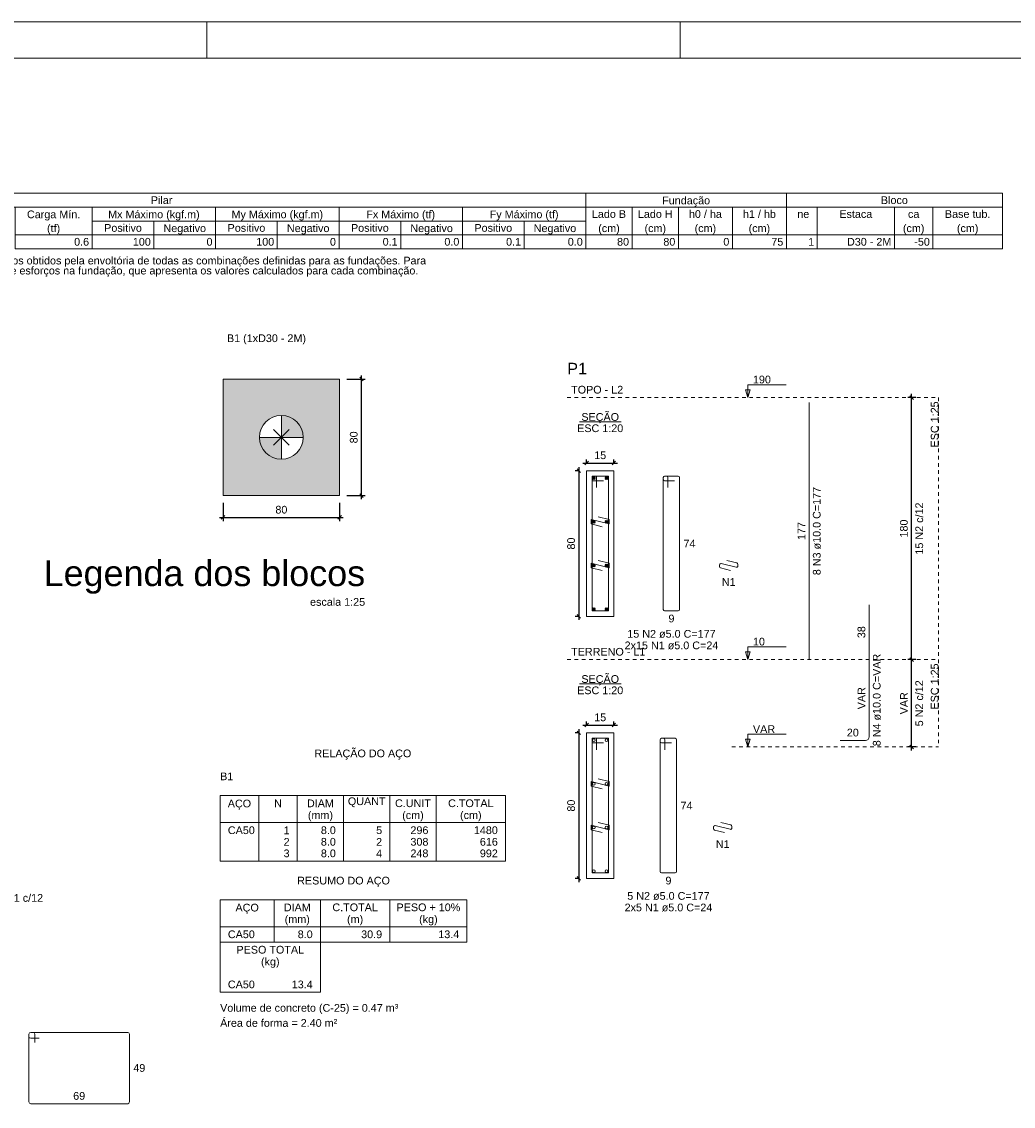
# Model space of a CAD drawing. Header units: millimetres. Extents: x 37.1 to 121.2, y 27.3 to 86.7.
# Tile 8 of 9: x 66 to 93.2, y 56.9 to 86.7. Entities that reach past the tile are written whole.
import ezdxf

# ---------------------------------------------------------------- set-up
doc = ezdxf.new("R2010")
doc.units = ezdxf.units.MM
doc.header["$MEASUREMENT"] = 0
doc.linetypes.add('Dashed', pattern=[0.75, 0.5, -0.25])
doc.layers.get('0').update_dxf_attribs({"lineweight": 5})
for name, color, linetype, lineweight in [('Descrição da armadura', 7, 'Continuous', 5), ('DT-Barras na forma', 1, 'Continuous', 20), ('DT-Barras no corte', 5, 'Continuous', 5), ('DT-Barras rebatidas', 1, 'Continuous', 20), ('DT-Cotas', 7, 'Continuous', 5), ('DT-Forma', 5, 'Continuous', 5), ('DT-Pontilhado', 7, 'Dashed', 5), ('DT-Relação do aço', 7, 'Continuous', 5), ('DT-Textos', 7, 'Continuous', 5), ('DT-Título', 114, 'Continuous', 20), ('LC-Cotas', 7, 'Continuous', 5), ('LC-Eixos', 7, 'Continuous', 5), ('LC-Estacas dos blocos', 252, 'Continuous', 5), ('LC-Hachuras dos blocos', 43, 'Continuous', 5), ('LC-Seção das fundações', 7, 'Continuous', 5), ('LC-Tabelas', 1, 'Continuous', 20), ('LC-Textos', 114, 'Continuous', 20), ('LC-Textos das tabelas', 5, 'Continuous', 5), ('PRANCHA 01', 7, 'Continuous', 20), ('Textos armaduras', 7, 'Continuous', 5)]:
    doc.layers.add(name, color=color, linetype=linetype, lineweight=lineweight)
doc.styles.add('Arial', font='arial.ttf')
doc.dimstyles.new('UM_20.000000', dxfattribs={"dimtxt": 0.18, "dimasz": 0.1, "dimexe": 0.1, "dimexo": 0.2, "dimgap": 0, "dimtad": 1, "dimtih": 1, "dimtoh": 1, "dimdec": 1, "dimlfac": 20, "dimzin": 0, "dimdsep": 46, "dimtxsty": 'Standard', "dimcen": 0.09, "dimdle": 0.1, "dimadec": 1, "dimazin": 2, "dimtfac": 1, "dimtdec": 4, "dimtofl": 0, "dimtmove": 0, "dimatfit": 3, "dimfxl": 1, "dimtolj": 1, "dimarcsym": 0})
doc.dimstyles.new('UM_25.000000', dxfattribs={"dimtxt": 0.18, "dimasz": 0.1, "dimexe": 0.1, "dimexo": 0.2, "dimgap": 0, "dimtad": 1, "dimtih": 1, "dimtoh": 1, "dimdec": 1, "dimlfac": 25, "dimzin": 0, "dimdsep": 46, "dimtxsty": 'Standard', "dimcen": 0.09, "dimdle": 0.1, "dimadec": 1, "dimazin": 2, "dimtfac": 1, "dimtdec": 4, "dimtofl": 0, "dimtmove": 0, "dimatfit": 3, "dimfxl": 1, "dimtolj": 1, "dimarcsym": 0})

# ---------------------------------------------------------------- blocks, each defined once
blk = doc.blocks.new('_Oblique')
at = {"color": 0, "linetype": 'ByBlock', "lineweight": -2}
blk.add_line((-0.5, -0.5), (0.5, 0.5), dxfattribs=at)
blk = doc.blocks.new('*D930')
at = {"layer": 'Defpoints', "color": 0, "transparency": 16777216}
for p in [(71.524, 73.644), (74.724, 73.644), (74.724, 73.044)]:
    blk.add_point(p, dxfattribs=at)
at = {"layer": 'LC-Cotas', "color": 0, "lineweight": -2, "transparency": 16777216}
for p, q in [((71.524, 73.444), (71.524, 72.944)), ((74.724, 73.444), (74.724, 72.944)), ((71.424, 73.044), (74.824, 73.044))]:
    blk.add_line(p, q, dxfattribs=at)
at = {"layer": 'LC-Cotas', "color": 0, "lineweight": -2, "transparency": 16777216, "xscale": 0.1, "yscale": 0.1, "zscale": 0.1, "rotation": 180}
blk.add_blockref('_Oblique', (71.524, 73.044), dxfattribs=at)
at = {"layer": 'LC-Cotas', "color": 0, "lineweight": -2, "transparency": 16777216, "xscale": 0.1, "yscale": 0.1, "zscale": 0.1}
blk.add_blockref('_Oblique', (74.724, 73.044), dxfattribs=at)
at = {"layer": 'LC-Cotas', "color": 7, "transparency": 16777216, "insert": (73.124, 73.256), "char_height": 0.2118, "attachment_point": 5, "rotation": 0.0057, "style": 'Arial'}
blk.add_mtext('\\A1;80', dxfattribs=at)
blk = doc.blocks.new('*D931')
at = {"layer": 'Defpoints', "color": 0, "transparency": 16777216}
for p in [(74.724, 76.844), (75.324, 76.844), (74.724, 73.644)]:
    blk.add_point(p, dxfattribs=at)
at = {"layer": 'LC-Cotas', "color": 0, "lineweight": -2, "transparency": 16777216}
for p, q in [((75.324, 73.544), (75.324, 76.944)), ((74.924, 76.844), (75.424, 76.844)), ((74.924, 73.644), (75.424, 73.644))]:
    blk.add_line(p, q, dxfattribs=at)
at = {"layer": 'LC-Cotas', "color": 0, "lineweight": -2, "transparency": 16777216, "xscale": 0.1, "yscale": 0.1, "zscale": 0.1}
for p, rotation in [((75.324, 76.844), 90), ((75.324, 73.644), 270)]:
    blk.add_blockref('_Oblique', p, dxfattribs=dict(at, rotation=rotation))
at = {"layer": 'LC-Cotas', "color": 7, "transparency": 16777216, "insert": (75.112, 75.244), "char_height": 0.2118, "attachment_point": 5, "rotation": 90, "style": 'Arial'}
blk.add_mtext('\\A1;80', dxfattribs=at)
blk = doc.blocks.new('*D990')
at = {"layer": 'Defpoints', "color": 0, "transparency": 16777216}
for p in [(81.503, 74.327), (81.292, 70.327), (81.503, 70.327)]:
    blk.add_point(p, dxfattribs=at)
at = {"layer": 'DT-Cotas', "color": 0, "lineweight": -2, "transparency": 16777216}
for p, q in [((81.303, 74.327), (81.192, 74.327)), ((81.292, 74.427), (81.292, 70.227)), ((81.303, 70.327), (81.192, 70.327))]:
    blk.add_line(p, q, dxfattribs=at)
at = {"layer": 'DT-Cotas', "color": 0, "lineweight": -2, "transparency": 16777216, "xscale": 0.1, "yscale": 0.1, "zscale": 0.1}
for p, rotation in [((81.292, 74.327), 90), ((81.292, 70.327), 270)]:
    blk.add_blockref('_Oblique', p, dxfattribs=dict(at, rotation=rotation))
at = {"layer": 'DT-Cotas', "color": 7, "transparency": 16777216, "insert": (81.08, 72.327), "char_height": 0.2118, "attachment_point": 5, "rotation": 90, "style": 'Arial'}
blk.add_mtext('\\A1;80', dxfattribs=at)
blk = doc.blocks.new('*D991')
at = {"layer": 'Defpoints', "color": 0, "transparency": 16777216}
for p in [(82.253, 74.539), (81.503, 74.327), (82.253, 74.327)]:
    blk.add_point(p, dxfattribs=at)
at = {"layer": 'DT-Cotas', "color": 0, "lineweight": -2, "transparency": 16777216}
for p, q in [((81.403, 74.539), (82.353, 74.539)), ((81.503, 74.527), (81.503, 74.639)), ((82.253, 74.527), (82.253, 74.639))]:
    blk.add_line(p, q, dxfattribs=at)
at = {"layer": 'DT-Cotas', "color": 0, "lineweight": -2, "transparency": 16777216, "xscale": 0.1, "yscale": 0.1, "zscale": 0.1, "rotation": 180}
blk.add_blockref('_Oblique', (81.503, 74.539), dxfattribs=at)
at = {"layer": 'DT-Cotas', "color": 0, "lineweight": -2, "transparency": 16777216, "xscale": 0.1, "yscale": 0.1, "zscale": 0.1}
blk.add_blockref('_Oblique', (82.253, 74.539), dxfattribs=at)
at = {"layer": 'DT-Cotas', "color": 7, "transparency": 16777216, "insert": (81.878, 74.751), "char_height": 0.2118, "attachment_point": 5, "rotation": 0.0057, "style": 'Arial'}
blk.add_mtext('\\A1;15', dxfattribs=at)
blk = doc.blocks.new('*D984')
at = {"layer": 'Defpoints', "color": 0, "transparency": 16777216}
for p in [(90.43, 76.339), (90.748, 76.339), (90.748, 69.139)]:
    blk.add_point(p, dxfattribs=at)
at = {"layer": 'DT-Cotas', "color": 0, "lineweight": -2, "transparency": 16777216}
for p, q in [((90.548, 76.339), (90.33, 76.339)), ((90.43, 69.039), (90.43, 76.439)), ((90.548, 69.139), (90.33, 69.139))]:
    blk.add_line(p, q, dxfattribs=at)
at = {"layer": 'DT-Cotas', "color": 0, "lineweight": -2, "transparency": 16777216, "xscale": 0.1, "yscale": 0.1, "zscale": 0.1}
for p, rotation in [((90.43, 76.339), 90), ((90.43, 69.139), 270)]:
    blk.add_blockref('_Oblique', p, dxfattribs=dict(at, rotation=rotation))
blk = doc.blocks.new('*D985')
at = {"layer": 'Defpoints', "color": 0, "transparency": 16777216}
for p in [(90.43, 76.339), (90.748, 76.339), (90.748, 69.139)]:
    blk.add_point(p, dxfattribs=at)
at = {"layer": 'DT-Cotas', "color": 0, "lineweight": -2, "transparency": 16777216}
for p, q in [((90.548, 76.339), (90.33, 76.339)), ((90.43, 69.039), (90.43, 76.439)), ((90.548, 69.139), (90.33, 69.139))]:
    blk.add_line(p, q, dxfattribs=at)
at = {"layer": 'DT-Cotas', "color": 0, "lineweight": -2, "transparency": 16777216, "xscale": 0.1, "yscale": 0.1, "zscale": 0.1}
for p, rotation in [((90.43, 76.339), 90), ((90.43, 69.139), 270)]:
    blk.add_blockref('_Oblique', p, dxfattribs=dict(at, rotation=rotation))
blk = doc.blocks.new('*D986')
at = {"layer": 'Defpoints', "color": 0, "transparency": 16777216}
for p in [(81.503, 67.127), (81.292, 63.127), (81.503, 63.127)]:
    blk.add_point(p, dxfattribs=at)
at = {"layer": 'DT-Cotas', "color": 0, "lineweight": -2, "transparency": 16777216}
for p, q in [((81.303, 67.127), (81.192, 67.127)), ((81.292, 67.227), (81.292, 63.027)), ((81.303, 63.127), (81.192, 63.127))]:
    blk.add_line(p, q, dxfattribs=at)
at = {"layer": 'DT-Cotas', "color": 0, "lineweight": -2, "transparency": 16777216, "xscale": 0.1, "yscale": 0.1, "zscale": 0.1}
for p, rotation in [((81.292, 67.127), 90), ((81.292, 63.127), 270)]:
    blk.add_blockref('_Oblique', p, dxfattribs=dict(at, rotation=rotation))
at = {"layer": 'DT-Cotas', "color": 7, "transparency": 16777216, "insert": (81.08, 65.127), "char_height": 0.2118, "attachment_point": 5, "rotation": 90, "style": 'Arial'}
blk.add_mtext('\\A1;80', dxfattribs=at)
blk = doc.blocks.new('*D987')
at = {"layer": 'Defpoints', "color": 0, "transparency": 16777216}
for p in [(81.503, 67.127), (82.253, 67.339), (82.253, 67.127)]:
    blk.add_point(p, dxfattribs=at)
at = {"layer": 'DT-Cotas', "color": 0, "lineweight": -2, "transparency": 16777216}
for p, q in [((81.503, 67.327), (81.503, 67.439)), ((82.253, 67.327), (82.253, 67.439)), ((81.403, 67.339), (82.353, 67.339))]:
    blk.add_line(p, q, dxfattribs=at)
at = {"layer": 'DT-Cotas', "color": 0, "lineweight": -2, "transparency": 16777216, "xscale": 0.1, "yscale": 0.1, "zscale": 0.1, "rotation": 180}
blk.add_blockref('_Oblique', (81.503, 67.339), dxfattribs=at)
at = {"layer": 'DT-Cotas', "color": 0, "lineweight": -2, "transparency": 16777216, "xscale": 0.1, "yscale": 0.1, "zscale": 0.1}
blk.add_blockref('_Oblique', (82.253, 67.339), dxfattribs=at)
at = {"layer": 'DT-Cotas', "color": 7, "transparency": 16777216, "insert": (81.878, 67.551), "char_height": 0.2118, "attachment_point": 5, "rotation": 0.0057, "style": 'Arial'}
blk.add_mtext('\\A1;15', dxfattribs=at)
blk = doc.blocks.new('*D988')
at = {"layer": 'Defpoints', "color": 0, "transparency": 16777216}
for p in [(90.43, 69.139), (90.748, 69.139), (90.748, 66.739)]:
    blk.add_point(p, dxfattribs=at)
at = {"layer": 'DT-Cotas', "color": 0, "lineweight": -2, "transparency": 16777216}
for p, q in [((90.548, 69.139), (90.33, 69.139)), ((90.43, 66.639), (90.43, 69.239)), ((90.548, 66.739), (90.33, 66.739))]:
    blk.add_line(p, q, dxfattribs=at)
at = {"layer": 'DT-Cotas', "color": 0, "lineweight": -2, "transparency": 16777216, "xscale": 0.1, "yscale": 0.1, "zscale": 0.1}
for p, rotation in [((90.43, 69.139), 90), ((90.43, 66.739), 270)]:
    blk.add_blockref('_Oblique', p, dxfattribs=dict(at, rotation=rotation))
blk = doc.blocks.new('*D989')
at = {"layer": 'Defpoints', "color": 0, "transparency": 16777216}
for p in [(90.43, 69.139), (90.748, 69.139), (90.748, 66.739)]:
    blk.add_point(p, dxfattribs=at)
at = {"layer": 'DT-Cotas', "color": 0, "lineweight": -2, "transparency": 16777216}
for p, q in [((90.548, 69.139), (90.33, 69.139)), ((90.43, 66.639), (90.43, 69.239)), ((90.548, 66.739), (90.33, 66.739))]:
    blk.add_line(p, q, dxfattribs=at)
at = {"layer": 'DT-Cotas', "color": 0, "lineweight": -2, "transparency": 16777216, "xscale": 0.1, "yscale": 0.1, "zscale": 0.1}
for p, rotation in [((90.43, 69.139), 90), ((90.43, 66.739), 270)]:
    blk.add_blockref('_Oblique', p, dxfattribs=dict(at, rotation=rotation))

msp = doc.modelspace()

# ---------------------------------------------------------------- hatches: boundary and pattern name
at = {"layer": 'LC-Estacas dos blocos', "linetype": 'Continuous'}
for points in [[(73.7034, 75.3997), (73.6434, 75.5444), (73.5481, 75.6686), (73.4238, 75.764), (73.2791, 75.8239), (73.1238, 75.8444), (73.1238, 75.2444), (73.7238, 75.2444), (73.7034, 75.3997)], [(72.9685, 74.6648), (73.1238, 74.6444), (73.1238, 75.2444), (72.5238, 75.2444), (72.5442, 75.0891), (72.6042, 74.9444), (72.6995, 74.8201), (72.8238, 74.7247), (72.9685, 74.6648)]]:
    msp.add_hatch(color=256, dxfattribs=at).paths.add_polyline_path(points)
at = {"layer": 'LC-Hachuras dos blocos', "linetype": 'Continuous'}
h = msp.add_hatch(color=256, dxfattribs=at)
h.paths.add_polyline_path([(71.5238, 76.8444), (71.5238, 73.6444), (74.7238, 73.6444), (74.7238, 76.8444), (71.5238, 76.8444)])
h.paths.add_polyline_path([(73.7034, 75.3997), (73.6434, 75.5444), (73.5481, 75.6686), (73.4238, 75.764), (73.2791, 75.8239), (73.1238, 75.8444), (72.9685, 75.8239), (72.8238, 75.764), (72.6995, 75.6686), (72.6042, 75.5444), (72.5442, 75.3997), (72.5238, 75.2444), (72.5442, 75.0891), (72.6042, 74.9444), (72.6995, 74.8201), (72.8238, 74.7247), (72.9685, 74.6648), (73.1238, 74.6444), (73.2791, 74.6648), (73.4238, 74.7247), (73.5481, 74.8201), (73.6434, 74.9444), (73.7034, 75.0891), (73.7238, 75.2444), (73.7034, 75.3997)], flags=0)

# ---------------------------------------------------------------- linework, layer by layer
at = {"layer": 'DT-Barras na forma'}
for points in [[(81.7784, 73.8645), (81.7784, 74.177), (81.6534, 74.177), (81.6534, 70.477), (82.1034, 70.477), (82.1034, 74.177), (81.6534, 74.177), (81.6534, 74.052), (81.9659, 74.052)], [(81.8252, 73.0653), (82.1284, 72.9895), (82.1284, 72.8645), (81.6284, 72.9895), (81.6284, 72.8645), (81.9316, 72.7887)], [(81.8252, 71.8653), (82.1284, 71.7895), (82.1284, 71.6645), (81.6284, 71.7895), (81.6284, 71.6645), (81.9316, 71.5887)], [(81.7784, 66.6645), (81.7784, 66.977), (81.6534, 66.977), (81.6534, 63.277), (82.1034, 63.277), (82.1034, 66.977), (81.6534, 66.977), (81.6534, 66.852), (81.9659, 66.852)], [(81.8252, 65.8653), (82.1284, 65.7895), (82.1284, 65.6645), (81.6284, 65.7895), (81.6284, 65.6645), (81.9316, 65.5887)], [(81.8252, 64.6653), (82.1284, 64.5895), (82.1284, 64.4645), (81.6284, 64.5895), (81.6284, 64.4645), (81.9316, 64.3887)]]:
    msp.add_lwpolyline(points, dxfattribs=at)
at = {"layer": 'DT-Barras no corte'}
for p, q in [((81.6659, 74.0895), (81.7409, 74.1645)), ((81.6659, 74.1645), (81.7409, 74.0895)), ((82.0159, 74.0895), (82.0909, 74.1645)), ((82.0159, 74.1645), (82.0909, 74.0895)), ((81.6659, 72.8895), (81.7409, 72.9645)), ((81.6659, 72.9645), (81.7409, 72.8895)), ((82.0159, 72.8895), (82.0909, 72.9645)), ((82.0159, 72.9645), (82.0909, 72.8895)), ((81.6659, 71.6895), (81.7409, 71.7645)), ((81.6659, 71.7645), (81.7409, 71.6895)), ((82.0159, 71.6895), (82.0909, 71.7645)), ((82.0159, 71.7645), (82.0909, 71.6895)), ((81.6659, 70.4895), (81.7409, 70.5645)), ((81.6659, 70.5645), (81.7409, 70.4895)), ((82.0159, 70.4895), (82.0909, 70.5645)), ((82.0159, 70.5645), (82.0909, 70.4895))]:
    msp.add_line(p, q, dxfattribs=at)
for centre in [(81.7034, 74.127), (82.0534, 74.127), (81.7034, 72.927), (82.0534, 72.927), (81.7034, 71.727), (82.0534, 71.727), (81.7034, 70.527), (82.0534, 70.527), (81.7034, 66.927), (82.0534, 66.927), (81.7034, 65.727), (82.0534, 65.727), (81.7034, 64.527), (82.0534, 64.527), (81.7034, 63.327), (82.0534, 63.327)]:
    msp.add_circle(centre, 0.0375, dxfattribs=at)
at = {"layer": 'DT-Barras rebatidas'}
for p, q in [((87.6181, 69.1391), (87.6181, 76.2031)), ((83.6103, 74.1395), (83.6103, 70.5145)), ((83.6103, 74.1395), (83.6103, 74.0895)), ((83.6978, 74.177), (83.6478, 74.177)), ((84.0228, 74.177), (83.6478, 74.177)), ((83.6478, 74.052), (83.9228, 74.052)), ((83.7353, 73.8645), (83.7353, 74.1395)), ((84.0603, 70.5145), (84.0603, 74.1395)), ((85.3542, 71.8653), (85.629, 71.7966)), ((85.1574, 71.7414), (85.1574, 71.6937)), ((85.1858, 71.6574), (85.4606, 71.5887)), ((85.6108, 71.6761), (85.204, 71.7778)), ((85.6574, 71.7602), (85.6574, 71.7125)), ((89.2653, 69.1391), (89.2653, 70.6458)), ((83.6478, 70.477), (84.0228, 70.477)), ((89.2653, 67.0191), (89.2653, 69.1391)), ((83.5278, 66.9395), (83.5278, 63.3145)), ((83.5278, 66.9395), (83.5278, 66.8895)), ((83.6153, 66.977), (83.5653, 66.977)), ((83.9403, 66.977), (83.5653, 66.977)), ((83.5653, 66.852), (83.8403, 66.852)), ((83.6528, 66.6645), (83.6528, 66.9395)), ((83.9778, 63.3145), (83.9778, 66.9395)), ((88.4653, 66.9191), (89.1653, 66.9191)), ((85.1893, 64.6653), (85.464, 64.5966)), ((84.9924, 64.5414), (84.9924, 64.4937)), ((85.0208, 64.4574), (85.2956, 64.3887)), ((85.4458, 64.4761), (85.039, 64.5778)), ((85.4924, 64.5602), (85.4924, 64.5125)), ((83.5653, 63.277), (83.9403, 63.277)), ((66.1923, 58.8499), (66.1923, 56.9859)), ((66.1923, 58.8499), (66.1923, 58.7859)), ((66.3043, 58.8979), (66.2403, 58.8979)), ((68.9043, 58.8979), (66.2403, 58.8979)), ((66.2403, 58.7379), (66.4723, 58.7379)), ((66.3523, 58.6179), (66.3523, 58.8499)), ((68.9523, 56.9859), (68.9523, 58.8499)), ((66.2403, 56.9379), (68.9043, 56.9379))]:
    msp.add_line(p, q, dxfattribs=at)
for centre, radius, start, end in [((83.6478, 74.1395), 0.0375, 90, 180), ((83.6478, 74.1395), 0.0375, 90, 180), ((83.6478, 74.0895), 0.0375, 180, 270), ((83.6978, 74.1395), 0.0375, 0, 90), ((84.0228, 74.1395), 0.0375, 0, 90), ((85.1949, 71.7414), 0.0375, 75.96376, 180), ((85.1949, 71.6937), 0.0375, 180, 255.96376), ((85.6199, 71.7125), 0.0375, 255.96376, 0), ((85.6199, 71.7602), 0.0375, 0, 75.96376), ((83.6478, 70.5145), 0.0375, 180, 270), ((84.0228, 70.5145), 0.0375, 270, 0), ((83.5653, 66.9395), 0.0375, 90, 180), ((83.5653, 66.9395), 0.0375, 90, 180), ((83.5653, 66.8895), 0.0375, 180, 270), ((83.6153, 66.9395), 0.0375, 0, 90), ((83.9403, 66.9395), 0.0375, 0, 90), ((89.1653, 67.0191), 0.1, 270, 0), ((85.0299, 64.5414), 0.0375, 75.96376, 180), ((85.0299, 64.4937), 0.0375, 180, 255.96376), ((85.4549, 64.5125), 0.0375, 255.96376, 0), ((85.4549, 64.5602), 0.0375, 0, 75.96376), ((83.5653, 63.3145), 0.0375, 180, 270), ((83.9403, 63.3145), 0.0375, 270, 0), ((66.2403, 58.8499), 0.048, 90, 180), ((66.2403, 58.8499), 0.048, 90, 180), ((66.2403, 58.7859), 0.048, 180, 270), ((66.3043, 58.8499), 0.048, 0, 90), ((68.9043, 58.8499), 0.048, 0, 90), ((66.2403, 56.9859), 0.048, 180, 270), ((68.9043, 56.9859), 0.048, 270, 0)]:
    msp.add_arc(centre, radius, start, end, dxfattribs=at)
at = {"layer": 'DT-Forma'}
for points in [[(81.5034, 70.327), (82.2534, 70.327), (82.2534, 74.327), (81.5034, 74.327), (81.5034, 70.327)], [(81.5034, 63.127), (82.2534, 63.127), (82.2534, 67.127), (81.5034, 67.127), (81.5034, 63.127)]]:
    msp.add_lwpolyline(points, close=True, dxfattribs=at)
at = {"layer": 'DT-Pontilhado', "ltscale": 0.2}
for p, q in [((80.9739, 76.3391), (91.1715, 76.3391)), ((91.1715, 76.3391), (91.1715, 66.7391)), ((80.9739, 69.1391), (91.1715, 69.1391)), ((85.4924, 66.7391), (91.1715, 66.7391))]:
    msp.add_line(p, q, dxfattribs=at)
at = {"layer": 'DT-Relação do aço', "linetype": 'Continuous'}
for p, q in [((71.4427, 65.4018), (79.2793, 65.4018)), ((71.4427, 65.4018), (71.4427, 63.6015)), ((72.5017, 65.4018), (72.5017, 63.6015)), ((73.5607, 65.4018), (73.5607, 63.6015)), ((74.8315, 65.4018), (74.8315, 63.6015)), ((76.1023, 65.4018), (76.1023, 63.6015)), ((77.3731, 65.4018), (77.3731, 63.6015)), ((79.2793, 65.4018), (79.2793, 63.6015)), ((71.4427, 64.6605), (79.2793, 64.6605)), ((71.4427, 63.6015), (79.2793, 63.6015)), ((71.4427, 62.5425), (71.4427, 61.3776)), ((71.4427, 62.5425), (78.2203, 62.5425)), ((72.9253, 62.5425), (72.9253, 61.3776)), ((74.1961, 62.5425), (74.1961, 61.3776)), ((76.1023, 62.5425), (76.1023, 61.3776)), ((78.2203, 62.5425), (78.2203, 61.3776)), ((71.4427, 61.8012), (78.2203, 61.8012)), ((71.4427, 61.3776), (78.2203, 61.3776)), ((71.4427, 61.3776), (71.4427, 60.0009)), ((74.1961, 60.0009), (74.1961, 61.3776)), ((71.4427, 60.0009), (74.1961, 60.0009))]:
    msp.add_line(p, q, dxfattribs=at)
at = {"layer": 'DT-Textos'}
for p, q in [((81.3062, 75.6719), (82.4506, 75.6719)), ((81.3062, 68.4719), (82.4506, 68.4719))]:
    msp.add_line(p, q, dxfattribs=at)
for points in [[(85.9327, 76.3391), (85.9963, 76.5509), (85.8692, 76.5509), (85.9327, 76.3391), (85.9327, 76.6891), (86.9827, 76.6891)], [(85.9327, 69.1391), (85.9963, 69.3509), (85.8692, 69.3509), (85.9327, 69.1391), (85.9327, 69.4891), (86.9827, 69.4891)], [(85.9327, 66.7391), (85.9963, 66.9509), (85.8692, 66.9509), (85.9327, 66.7391), (85.9327, 67.0891), (86.9827, 67.0891)]]:
    msp.add_lwpolyline(points, dxfattribs=at)
at = {"layer": 'LC-Eixos', "ltscale": 0.2}
for p, q in [((72.912, 75.0326), (73.3356, 75.4562)), ((72.912, 75.4562), (73.3356, 75.0326))]:
    msp.add_line(p, q, dxfattribs=at)
at = {"layer": 'LC-Estacas dos blocos'}
for p, q in [((73.1238, 74.6444), (73.1238, 75.8444)), ((72.5238, 75.2444), (73.7238, 75.2444))]:
    msp.add_line(p, q, dxfattribs=at)
msp.add_circle((73.1238, 75.2444), 0.6, dxfattribs=at)
at = {"layer": 'LC-Seção das fundações'}
msp.add_lwpolyline([(71.5238, 76.8444), (71.5238, 73.6444), (74.7238, 73.6444), (74.7238, 76.8444), (71.5238, 76.8444)], close=True, dxfattribs=at)
at = {"layer": 'LC-Tabelas'}
for points in [[(58.1863, 81.5675), (58.1863, 81.9487), (81.4843, 81.9487), (81.4843, 81.5675), (58.1863, 81.5675)], [(81.4843, 81.5675), (81.4843, 81.9487), (86.9911, 81.9487), (86.9911, 81.5675), (81.4843, 81.5675)], [(86.9911, 81.5675), (86.9911, 81.9487), (92.9215, 81.9487), (92.9215, 81.5675), (86.9911, 81.5675)], [(65.8111, 80.805), (65.8111, 81.5675), (67.9291, 81.5675), (67.9291, 80.805), (65.8111, 80.805)], [(67.9291, 81.1863), (67.9291, 81.5675), (71.3179, 81.5675), (71.3179, 81.1863), (67.9291, 81.1863)], [(71.3179, 81.1863), (71.3179, 81.5675), (74.7067, 81.5675), (74.7067, 81.1863), (71.3179, 81.1863)], [(74.7067, 81.1863), (74.7067, 81.5675), (78.0955, 81.5675), (78.0955, 81.1863), (74.7067, 81.1863)], [(78.0955, 81.1863), (78.0955, 81.5675), (81.4843, 81.5675), (81.4843, 81.1863), (78.0955, 81.1863)], [(81.4843, 80.805), (81.4843, 81.5675), (82.7551, 81.5675), (82.7551, 80.805), (81.4843, 80.805)], [(82.7551, 80.805), (82.7551, 81.5675), (84.0259, 81.5675), (84.0259, 80.805), (82.7551, 80.805)], [(84.0259, 80.805), (84.0259, 81.5675), (85.5085, 81.5675), (85.5085, 80.805), (84.0259, 80.805)], [(85.5085, 80.805), (85.5085, 81.5675), (86.9911, 81.5675), (86.9911, 80.805), (85.5085, 80.805)], [(86.9911, 80.805), (86.9911, 81.5675), (87.8383, 81.5675), (87.8383, 80.805), (86.9911, 80.805)], [(87.8383, 80.805), (87.8383, 81.5675), (89.9563, 81.5675), (89.9563, 80.805), (87.8383, 80.805)], [(89.9563, 80.805), (89.9563, 81.5675), (91.0153, 81.5675), (91.0153, 80.805), (89.9563, 80.805)], [(91.0153, 80.805), (91.0153, 81.5675), (92.9215, 81.5675), (92.9215, 80.805), (91.0153, 80.805)], [(67.9291, 80.805), (67.9291, 81.1863), (69.6235, 81.1863), (69.6235, 80.805), (67.9291, 80.805)], [(69.6235, 80.805), (69.6235, 81.1863), (71.3179, 81.1863), (71.3179, 80.805), (69.6235, 80.805)], [(71.3179, 80.805), (71.3179, 81.1863), (73.0123, 81.1863), (73.0123, 80.805), (71.3179, 80.805)], [(73.0123, 80.805), (73.0123, 81.1863), (74.7067, 81.1863), (74.7067, 80.805), (73.0123, 80.805)], [(74.7067, 80.805), (74.7067, 81.1863), (76.4011, 81.1863), (76.4011, 80.805), (74.7067, 80.805)], [(76.4011, 80.805), (76.4011, 81.1863), (78.0955, 81.1863), (78.0955, 80.805), (76.4011, 80.805)], [(78.0955, 80.805), (78.0955, 81.1863), (79.7899, 81.1863), (79.7899, 80.805), (78.0955, 80.805)], [(79.7899, 80.805), (79.7899, 81.1863), (81.4843, 81.1863), (81.4843, 80.805), (79.7899, 80.805)], [(65.8111, 80.4238), (65.8111, 80.805), (67.9291, 80.805), (67.9291, 80.4238), (65.8111, 80.4238)], [(67.9291, 80.4238), (67.9291, 80.805), (69.6235, 80.805), (69.6235, 80.4238), (67.9291, 80.4238)], [(69.6235, 80.4238), (69.6235, 80.805), (71.3179, 80.805), (71.3179, 80.4238), (69.6235, 80.4238)], [(71.3179, 80.4238), (71.3179, 80.805), (73.0123, 80.805), (73.0123, 80.4238), (71.3179, 80.4238)], [(73.0123, 80.4238), (73.0123, 80.805), (74.7067, 80.805), (74.7067, 80.4238), (73.0123, 80.4238)], [(74.7067, 80.4238), (74.7067, 80.805), (76.4011, 80.805), (76.4011, 80.4238), (74.7067, 80.4238)], [(76.4011, 80.4238), (76.4011, 80.805), (78.0955, 80.805), (78.0955, 80.4238), (76.4011, 80.4238)], [(78.0955, 80.4238), (78.0955, 80.805), (79.7899, 80.805), (79.7899, 80.4238), (78.0955, 80.4238)], [(79.7899, 80.4238), (79.7899, 80.805), (81.4843, 80.805), (81.4843, 80.4238), (79.7899, 80.4238)], [(81.4843, 80.4238), (81.4843, 80.805), (82.7551, 80.805), (82.7551, 80.4238), (81.4843, 80.4238)], [(82.7551, 80.4238), (82.7551, 80.805), (84.0259, 80.805), (84.0259, 80.4238), (82.7551, 80.4238)], [(84.0259, 80.4238), (84.0259, 80.805), (85.5085, 80.805), (85.5085, 80.4238), (84.0259, 80.4238)], [(85.5085, 80.4238), (85.5085, 80.805), (86.9911, 80.805), (86.9911, 80.4238), (85.5085, 80.4238)], [(86.9911, 80.4238), (86.9911, 80.805), (87.8383, 80.805), (87.8383, 80.4238), (86.9911, 80.4238)], [(87.8383, 80.4238), (87.8383, 80.805), (89.9563, 80.805), (89.9563, 80.4238), (87.8383, 80.4238)], [(89.9563, 80.4238), (89.9563, 80.805), (91.0153, 80.805), (91.0153, 80.4238), (89.9563, 80.4238)], [(91.0153, 80.4238), (91.0153, 80.805), (92.9215, 80.805), (92.9215, 80.4238), (91.0153, 80.4238)]]:
    msp.add_lwpolyline(points, close=True, dxfattribs=at)
at = {"layer": 'PRANCHA 01'}
for points in [[(37.077, 27.2638), (121.177, 27.2638), (121.177, 86.6638), (37.077, 86.6638), (37.077, 27.2638)], [(71.077, 85.6638), (71.077, 86.6638)], [(84.077, 85.6638), (84.077, 86.6638)]]:
    msp.add_lwpolyline(points, dxfattribs=at)
msp.add_lwpolyline([(39.577, 28.2638), (120.177, 28.2638), (120.177, 85.6638), (39.577, 85.6638)], close=True, dxfattribs=at)

# ---------------------------------------------------------------- texts
at = {"layer": 'Descrição da armadura', "linetype": 'Continuous', "char_height": 0.2118, "attachment_point": 8, "rotation": 90, "line_spacing_factor": 0.798, "style": 'Arial'}
for s, insert, width in [('8 N3 ø10.0 C=177', (87.9358, 72.6711), 4.8647), ('8 N4 ø10.0 C=VAR', (89.583, 68.0291), 5.094711)]:
    msp.add_mtext(s, dxfattribs=dict(at, insert=insert, width=width))
at = {"layer": 'Descrição da armadura', "color": 7, "linetype": 'Continuous', "char_height": 0.2118, "attachment_point": 8, "rotation": 90, "line_spacing_factor": 0.798, "style": 'Arial'}
for s, insert, width in [('15 N2 c/12', (90.7479, 72.7391), 2.869342), ('5 N2 c/12', (90.7479, 67.9391), 2.539389)]:
    msp.add_mtext(s, dxfattribs=dict(at, insert=insert, width=width))
at = {"layer": 'Descrição da armadura', "linetype": 'Continuous', "char_height": 0.2118, "attachment_point": 8, "line_spacing_factor": 0.798, "style": 'Arial'}
for s, insert, width in [('N1', (85.4074, 71.1651), 0.758398), ('15 N2 ø5.0 C=177', (83.8353, 69.7357), 4.8647), ('2x15 N1 ø5.0 C=24', (83.8353, 69.418), 5.107357), ('N1', (85.2424, 63.9651), 0.758398), ('5 N2 ø5.0 C=177', (83.7528, 62.5357), 4.534748), ('2x5 N1 ø5.0 C=24', (83.7528, 62.218), 4.780855)]:
    msp.add_mtext(s, dxfattribs=dict(at, insert=insert, width=width))
at = {"layer": 'Descrição da armadura', "color": 7, "linetype": 'Continuous', "insert": (65.9485, 62.4834), "char_height": 0.2118, "width": 2.506476, "attachment_point": 8, "line_spacing_factor": 0.798, "style": 'Arial'}
msp.add_mtext('5 N1 c/12', dxfattribs=at)
at = {"layer": 'DT-Cotas', "color": 7, "linetype": 'Continuous', "char_height": 0.2118, "attachment_point": 8, "rotation": 90, "line_spacing_factor": 0.798, "style": 'Arial'}
for s, insert, width in [('180', (90.3243, 72.7391), 0.989858), ('VAR', (90.3243, 67.9391), 1.219869)]:
    msp.add_mtext(s, dxfattribs=dict(at, insert=insert, width=width))
at = {"layer": 'DT-Relação do aço', "linetype": 'Continuous', "char_height": 0.2118, "line_spacing_factor": 0.798, "style": 'Arial'}
for s, insert, width, attachment_point in [('RELAÇÃO DO AÇO', (75.3613, 66.3906), 5.340655, 8), ('B1', (71.4427, 65.8254), 0.725664, 7), ('AÇO', (71.9723, 65.0146), 1.285627, 8), ('N', (73.0312, 65.0841), 0.428446, 8), ('DIAM', (74.1961, 65.0841), 1.483193, 8), ('QUANT', (75.4669, 65.0841), 2.076471, 8), ('C.UNIT', (76.7377, 65.0841), 1.977398, 8), ('C.TOTAL', (78.3262, 65.0841), 2.505206, 8), ('(mm)', (74.1963, 64.6966), 1.383541, 8), ('(cm)', (76.7373, 64.6966), 1.185975, 8), ('(cm)', (78.3263, 64.6966), 1.185975, 8), ('CA50', (71.6545, 64.3428), 1.484062, 7), ('1', (73.3489, 64.3428), 0.329953, 9), ('8.0', (74.6197, 64.3428), 0.824737, 9), ('5', (75.8905, 64.3428), 0.329953, 9), ('296', (77.1613, 64.3428), 0.989858, 9), ('1480', (79.0675, 64.3428), 1.31981, 9), ('2', (73.3489, 64.0251), 0.329953, 9), ('8.0', (74.6197, 64.0251), 0.824737, 9), ('2', (75.8905, 64.0251), 0.329953, 9), ('308', (77.1613, 64.0251), 0.989858, 9), ('616', (79.0675, 64.0251), 0.989858, 9), ('3', (73.3489, 63.7074), 0.329953, 9), ('8.0', (74.6197, 63.7074), 0.824737, 9), ('4', (75.8905, 63.7074), 0.329953, 9), ('248', (77.1613, 63.7074), 0.989858, 9), ('992', (79.0675, 63.7074), 0.989858, 9), ('RESUMO DO AÇO', (74.8313, 62.8966), 5.109195, 8), ('AÇO', (72.1843, 62.1546), 1.285627, 8), ('DIAM', (73.5607, 62.2248), 1.483193, 8), ('C.TOTAL', (75.1492, 62.2248), 2.505206, 8), ('PESO + 10%', (77.1613, 62.2248), 3.512155, 8), ('(mm)', (73.5603, 61.8376), 1.383541, 8), ('(m)', (75.1493, 61.8376), 0.889337, 8), ('(kg)', (77.1613, 61.8376), 1.021723, 8), ('CA50', (71.6545, 61.4835), 1.484062, 7), ('8.0', (73.9843, 61.4835), 0.824737, 9), ('30.9', (75.8905, 61.4835), 1.154689, 9), ('13.4', (78.0085, 61.4835), 1.154689, 9), ('PESO TOTAL', (72.8194, 61.0599), 3.725364, 8), ('(kg)', (72.8193, 60.6726), 1.021723, 8), ('CA50', (71.6545, 60.1068), 1.484062, 7), ('13.4', (73.9843, 60.1068), 1.154689, 9), ('Volume de concreto (C-25) = 0.47 m³', (71.4423, 59.4016), 9.809933, 7), ('Área de forma = 2.40 m²', (71.4427, 59.0478), 6.446676, 7)]:
    msp.add_mtext(s, dxfattribs=dict(at, insert=insert, width=width, attachment_point=attachment_point))
at = {"layer": 'DT-Textos', "char_height": 0.2118, "attachment_point": 7, "line_spacing_factor": 0.798, "style": 'Arial'}
for s, insert, width in [('190', (86.0727, 76.7241), 0.979505), ('10', (86.0727, 69.5241), 0.653003), ('VAR', (86.0727, 67.1241), 1.20711)]:
    msp.add_mtext(s, dxfattribs=dict(at, insert=insert, width=width))
at = {"layer": 'DT-Textos', "linetype": 'Continuous', "char_height": 0.2118, "line_spacing_factor": 0.798, "style": 'Arial'}
for s, insert, width, attachment_point in [('TOPO - L2', (81.0798, 76.445), 2.838185, 7), ('SEÇÃO', (81.8787, 75.6342), 2.055326, 8), ('ESC 1:20', (81.8784, 75.386), 2.51283, 8), ('TERRENO - L1', (81.0798, 69.245), 4.045008, 7), ('SEÇÃO', (81.8787, 68.4342), 2.055326, 8), ('ESC 1:20', (81.8784, 68.186), 2.51283, 8)]:
    msp.add_mtext(s, dxfattribs=dict(at, insert=insert, width=width, attachment_point=attachment_point))
at = {"layer": 'DT-Textos', "linetype": 'Continuous', "char_height": 0.2118, "width": 2.51283, "attachment_point": 9, "rotation": 90, "line_spacing_factor": 0.798, "style": 'Arial'}
for insert in [(91.1715, 76.2332), (91.1715, 69.0332)]:
    msp.add_mtext('ESC 1:25', dxfattribs=dict(at, insert=insert))
at = {"layer": 'DT-Título', "linetype": 'Continuous', "insert": (80.9739, 76.9745), "char_height": 0.3177, "width": 1.077111, "attachment_point": 7, "line_spacing_factor": 0.798, "style": 'Arial'}
msp.add_mtext('P1', dxfattribs=at)
at = {"layer": 'LC-Textos', "linetype": 'Continuous', "line_spacing_factor": 0.798, "style": 'Arial'}
for s, insert, char_height, width, attachment_point in [('B1 (1xD30 - 2M)', (71.6298, 77.7982), 0.2118, 4.331826, 7), ('Legenda dos blocos', (75.4238, 70.9462), 0.706, 17.708314, 9), ('escala 1:25', (75.4238, 70.6146), 0.2118, 3.028241, 9)]:
    msp.add_mtext(s, dxfattribs=dict(at, insert=insert, char_height=char_height, width=width, attachment_point=attachment_point))
at = {"layer": 'LC-Textos das tabelas', "linetype": 'Continuous', "char_height": 0.2118, "line_spacing_factor": 0.798, "style": 'Arial'}
for s, insert, width, attachment_point in [('Pilar', (69.8353, 81.6522), 1.186844, 8), ('Bloco', (89.9563, 81.6522), 1.484062, 8), ('Fundação', (84.2378, 81.5821), 2.638751, 8), ('Carga Mín.', (66.8698, 81.2011), 2.934521, 8), ('Mx Máximo (kgf.m)', (69.6238, 81.2011), 5.042857, 8), ('My Máximo (kgf.m)', (73.0128, 81.2011), 5.042857, 8), ('Fx Máximo (tf)', (76.4008, 81.2011), 3.790254, 8), ('Fy Máximo (tf)', (79.7898, 81.2011), 3.790254, 8), ('Lado B', (82.1197, 81.271), 1.880353, 8), ('Lado H', (83.3905, 81.271), 1.913088, 8), ('h0 / ha', (84.7672, 81.271), 1.814305, 8), ('h1 / hb', (86.2498, 81.271), 1.814305, 8), (' ne ', (87.4147, 81.271), 0.989568, 8), ('Estaca', (88.8973, 81.271), 1.813725, 8), ('ca', (90.4858, 81.271), 0.626591, 8), ('Base tub.', (91.9684, 81.271), 2.506655, 8), ('(tf)', (66.8698, 80.8201), 0.724795, 8), ('Positivo', (68.7763, 80.8897), 2.07734, 8), ('Negativo', (70.4708, 80.8201), 2.341533, 8), ('Positivo', (72.1651, 80.8897), 2.07734, 8), ('Negativo', (73.8598, 80.8201), 2.341533, 8), ('Positivo', (75.5539, 80.8897), 2.07734, 8), ('Negativo', (77.2488, 80.8201), 2.341533, 8), ('Positivo', (78.9427, 80.8897), 2.07734, 8), ('Negativo', (80.6368, 80.8201), 2.341533, 8), ('(cm)', (82.1198, 80.8201), 1.185975, 8), ('(cm)', (83.3908, 80.8201), 1.185975, 8), ('(cm)', (84.7668, 80.8201), 1.185975, 8), ('(cm)', (86.2498, 80.8201), 1.185975, 8), ('(cm)', (90.4858, 80.8201), 1.185975, 8), ('(cm)', (91.9688, 80.8201), 1.185975, 8), (' 0.6 ', (67.8444, 80.5085), 1.154399, 9), (' 100 ', (69.5388, 80.5085), 1.319521, 9), (' 0 ', (71.2332, 80.5085), 0.659615, 9), (' 100 ', (72.9276, 80.5085), 1.319521, 9), (' 0 ', (74.622, 80.5085), 0.659615, 9), (' 0.1 ', (76.3164, 80.5085), 1.154399, 9), (' 0.0 ', (78.0108, 80.5085), 1.154399, 9), (' 0.1 ', (79.7052, 80.5085), 1.154399, 9), (' 0.0 ', (81.3996, 80.5085), 1.154399, 9), (' 80 ', (82.6704, 80.5085), 0.989568, 9), (' 80 ', (83.9412, 80.5085), 0.989568, 9), (' 0 ', (85.4238, 80.5085), 0.659615, 9), (' 75 ', (86.9064, 80.5085), 0.989568, 9), (' 1 ', (87.7536, 80.5085), 0.659615, 9), (' D30 - 2M ', (89.8716, 80.5085), 2.7694, 9), (' -50 ', (90.9306, 80.5085), 1.187134, 9), ('Os esforços indicados nesta tabela são os valores máximos obtidos pela envoltória de todas as combinações definidas para as fundações. Para', (58.1868, 79.9301), 37.838588, 7), ('análises complementares, deve-se consultar o relatório de esforços na fundação, que apresenta os valores calculados para cada combinação.', (58.1868, 79.6551), 37.408866, 7)]:
    msp.add_mtext(s, dxfattribs=dict(at, insert=insert, width=width, attachment_point=attachment_point))
at = {"layer": 'Textos armaduras', "linetype": 'Continuous', "char_height": 0.2118, "attachment_point": 7, "rotation": 90, "line_spacing_factor": 0.798, "style": 'Arial'}
for s, insert, width in [('177', (87.5122, 72.4236), 0.989858), ('38', (89.1594, 69.7275), 0.659905), ('VAR', (89.1594, 67.7741), 1.219869)]:
    msp.add_mtext(s, dxfattribs=dict(at, insert=insert, width=width))
at = {"layer": 'Textos armaduras', "linetype": 'Continuous', "char_height": 0.2118, "attachment_point": 7, "line_spacing_factor": 0.798, "style": 'Arial'}
for s, insert, width in [('74', (84.1662, 72.2211), 0.659905), ('9', (83.7528, 70.1593), 0.329953), ('20', (88.6504, 67.025), 0.659905), ('74', (84.0837, 65.0211), 0.659905), ('9', (83.6704, 62.9593), 0.329953), ('49', (69.0582, 57.812), 0.659905), ('69', (67.4073, 57.0438), 0.659905)]:
    msp.add_mtext(s, dxfattribs=dict(at, insert=insert, width=width))

# ---------------------------------------------------------------- dimensions: what is measured, and where the dimension line sits
at = {"layer": 'DT-Cotas'}
for base, p1, p2, override, picture, middle in [((90.4302, 76.3391), (90.7479, 69.1391), (90.7479, 76.3391), {"dimtxt": 0.2118, "dimasz": 0.1, "dimexe": 0.1, "dimexo": 0.2, "dimtad": 1, "dimtih": 0, "dimtoh": 0, "dimdec": 1, "dimlfac": 25, "dimzin": 8, "dimtxsty": 'Arial', "dimblk": 'Oblique', "dimblk1": 'Oblique', "dimblk2": 'Oblique', "dimsah": 1, "dimdle": 0.1, "dimse1": 0, "dimse2": 0, "dimclrt": 7, "dimadec": 1, "dimazin": 3, "dimtmove": 2, "dimldrblk": 'Oblique'}, '*D984', (90.2184, 72.7391)), ((90.4302, 76.3391), (90.7479, 69.1391), (90.7479, 76.3391), {"dimtxt": 0.2118, "dimasz": 0.1, "dimexe": 0.1, "dimexo": 0.2, "dimtad": 1, "dimtih": 0, "dimtoh": 0, "dimdec": 1, "dimlfac": 25, "dimzin": 8, "dimtxsty": 'Arial', "dimblk": 'Oblique', "dimblk1": 'Oblique', "dimblk2": 'Oblique', "dimsah": 1, "dimdle": 0.1, "dimse1": 0, "dimse2": 0, "dimclrt": 256, "dimadec": 1, "dimazin": 3, "dimtmove": 2, "dimldrblk": 'Oblique'}, '*D985', (90.2184, 72.7391)), ((90.4302, 69.1391), (90.7479, 66.7391), (90.7479, 69.1391), {"dimtxt": 0.2118, "dimasz": 0.1, "dimexe": 0.1, "dimexo": 0.2, "dimtad": 1, "dimtih": 0, "dimtoh": 0, "dimdec": 1, "dimlfac": 25, "dimzin": 8, "dimtxsty": 'Arial', "dimblk": 'Oblique', "dimblk1": 'Oblique', "dimblk2": 'Oblique', "dimsah": 1, "dimdle": 0.1, "dimse1": 0, "dimse2": 0, "dimclrt": 7, "dimadec": 1, "dimazin": 3, "dimtmove": 2, "dimldrblk": 'Oblique'}, '*D988', (90.2184, 67.9391)), ((90.4302, 69.1391), (90.7479, 66.7391), (90.7479, 69.1391), {"dimtxt": 0.2118, "dimasz": 0.1, "dimexe": 0.1, "dimexo": 0.2, "dimtad": 1, "dimtih": 0, "dimtoh": 0, "dimdec": 1, "dimlfac": 25, "dimzin": 8, "dimtxsty": 'Arial', "dimblk": 'Oblique', "dimblk1": 'Oblique', "dimblk2": 'Oblique', "dimsah": 1, "dimdle": 0.1, "dimse1": 0, "dimse2": 0, "dimclrt": 256, "dimadec": 1, "dimazin": 3, "dimtmove": 2, "dimldrblk": 'Oblique'}, '*D989', (90.2184, 67.9391))]:
    dim = msp.add_linear_dim(base=base, p1=p1, p2=p2, angle=90, text=' ', dimstyle='UM_25.000000', override=override, dxfattribs=at)
    dim.commit()
    dim.dimension.update_dxf_attribs({"geometry": picture, "text_midpoint": middle, "dimtype": 160, "text_rotation": 90})
for base, p1, p2, picture, middle in [((82.2534, 74.5388), (81.5034, 74.327), (82.2534, 74.327), '*D991', (81.8784, 74.7506)), ((82.2534, 67.3388), (81.5034, 67.127), (82.2534, 67.127), '*D987', (81.8784, 67.5506))]:
    dim = msp.add_linear_dim(base=base, p1=p1, p2=p2, dimstyle='UM_20.000000', override={"dimtxt": 0.2118, "dimasz": 0.1, "dimexe": 0.1, "dimexo": 0.2, "dimtad": 1, "dimtih": 0, "dimtoh": 0, "dimdec": 1, "dimlfac": 20, "dimzin": 8, "dimtxsty": 'Arial', "dimblk": 'Oblique', "dimblk1": 'Oblique', "dimblk2": 'Oblique', "dimsah": 1, "dimdle": 0.1, "dimse1": 0, "dimse2": 0, "dimclrt": 7, "dimadec": 1, "dimazin": 3, "dimtmove": 2, "dimldrblk": 'Oblique'}, dxfattribs=at)
    dim.commit()
    dim.dimension.update_dxf_attribs({"geometry": picture, "text_midpoint": middle, "dimtype": 160, "text_rotation": 0.00573})
for base, p1, p2, picture, middle in [((81.2916, 70.327), (81.5034, 74.327), (81.5034, 70.327), '*D990', (81.0798, 72.327)), ((81.2916, 63.127), (81.5034, 67.127), (81.5034, 63.127), '*D986', (81.0798, 65.127))]:
    dim = msp.add_linear_dim(base=base, p1=p1, p2=p2, angle=90, dimstyle='UM_20.000000', override={"dimtxt": 0.2118, "dimasz": 0.1, "dimexe": 0.1, "dimexo": 0.2, "dimtad": 1, "dimtih": 0, "dimtoh": 0, "dimdec": 1, "dimlfac": 20, "dimzin": 8, "dimtxsty": 'Arial', "dimblk": 'Oblique', "dimblk1": 'Oblique', "dimblk2": 'Oblique', "dimsah": 1, "dimdle": 0.1, "dimse1": 0, "dimse2": 0, "dimclrt": 7, "dimadec": 1, "dimazin": 3, "dimtmove": 2, "dimldrblk": 'Oblique'}, dxfattribs=at)
    dim.commit()
    dim.dimension.update_dxf_attribs({"geometry": picture, "text_midpoint": middle, "dimtype": 160, "text_rotation": 90})
at = {"layer": 'LC-Cotas'}
dim = msp.add_linear_dim(base=(75.3238, 76.8444), p1=(74.7238, 73.6444), p2=(74.7238, 76.8444), angle=90, dimstyle='UM_25.000000', override={"dimtxt": 0.2118, "dimasz": 0.1, "dimexe": 0.1, "dimexo": 0.2, "dimtad": 1, "dimtih": 0, "dimtoh": 0, "dimdec": 1, "dimlfac": 25, "dimzin": 8, "dimtxsty": 'Arial', "dimblk": 'Oblique', "dimblk1": 'Oblique', "dimblk2": 'Oblique', "dimsah": 1, "dimdle": 0.1, "dimse1": 0, "dimse2": 0, "dimclrt": 7, "dimadec": 1, "dimazin": 3, "dimtmove": 2, "dimldrblk": 'Oblique'}, dxfattribs=at)
dim.commit()
dim.dimension.update_dxf_attribs({"geometry": '*D931', "text_midpoint": (75.112, 75.2444), "dimtype": 160, "text_rotation": 90})
dim = msp.add_linear_dim(base=(74.7238, 73.0444), p1=(71.5238, 73.6444), p2=(74.7238, 73.6444), dimstyle='UM_25.000000', override={"dimtxt": 0.2118, "dimasz": 0.1, "dimexe": 0.1, "dimexo": 0.2, "dimtad": 1, "dimtih": 0, "dimtoh": 0, "dimdec": 1, "dimlfac": 25, "dimzin": 8, "dimtxsty": 'Arial', "dimblk": 'Oblique', "dimblk1": 'Oblique', "dimblk2": 'Oblique', "dimsah": 1, "dimdle": 0.1, "dimse1": 0, "dimse2": 0, "dimclrt": 7, "dimadec": 1, "dimazin": 3, "dimtmove": 2, "dimldrblk": 'Oblique'}, dxfattribs=at)
dim.commit()
dim.dimension.update_dxf_attribs({"geometry": '*D930', "text_midpoint": (73.1238, 73.2562), "dimtype": 160, "text_rotation": 0.00573})

doc.saveas('drawing.dxf')
